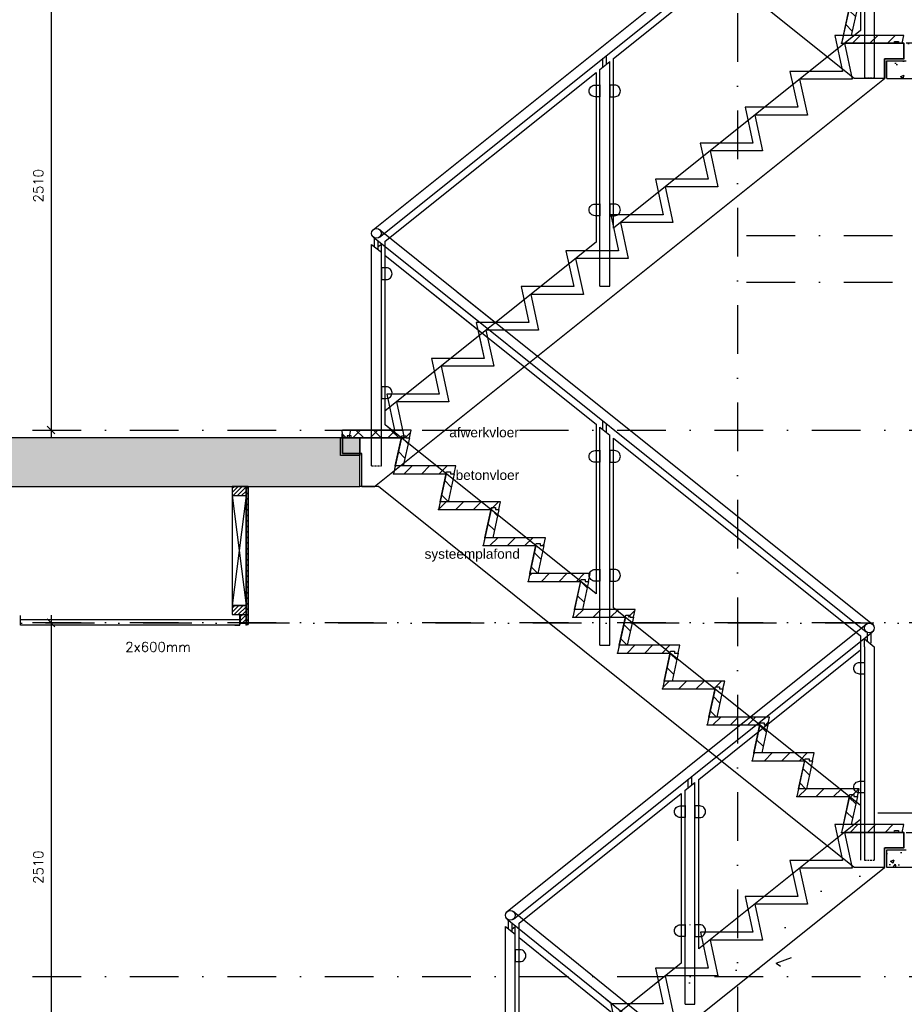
# Model space of a CAD drawing. Extents: x 0 to 317513, y 0 to 193913.
# Tile 42 of 105: x 232737 to 237278, y 96347 to 101403. Entities that reach past the tile are written whole.
import ezdxf

# ---------------------------------------------------------------- set-up
doc = ezdxf.new("R2010")
doc.units = 0
doc.header["$LTSCALE"] = 20
doc.header["$MEASUREMENT"] = 0
doc.header["$PDSIZE"] = -1
for name, pattern in [('DASHDOT', [25, 12.5, -6.25, 0, -6.25]), ('DASHED', [0.75, 0.5, -0.25]), ('DD1', [2.66667, 1.66667, -0.5, 0, -0.5]), ('HIDDEN2', [4.6875, 3.125, -1.5625])]:
    doc.linetypes.add(name, pattern=pattern)
doc.layers.get('0').update_dxf_attribs({"linetype": 'CONTINUOUS'})
doc.layers.get('DEFPOINTS').update_dxf_attribs({"linetype": 'CONTINUOUS'})
for name, color, linetype in [('00', 7, 'CONTINUOUS'), ('25', 7, 'CONTINUOUS'), ('A--01A1_ACEER', 1, 'CONTINUOUS'), ('A--124D2TRAPPEN', 4, 'CONTINUOUS'), ('A--A23--_F--3-', 9, 'CONTINUOUS'), ('A--A25--_F--3-', 9, 'CONTINUOUS'), ('A--A42--_F-23-', 9, 'CONTINUOUS'), ('A--L13A2_VLOEREN', 2, 'CONTINUOUS'), ('A--L13A2_VLOEREN1', 2, 'DASHED'), ('A--L21--_F-23-', 4, 'CONTINUOUS'), ('A--L23--', 7, 'CONTINUOUS'), ('A--L23--_F--3-', 7, 'CONTINUOUS'), ('A--L24--', 7, 'CONTINUOUS'), ('A--L24A1_TRAPPEN', 1, 'CONTINUOUS'), ('A--L24A2_TRAPPEN', 2, 'CONTINUOUS'), ('A--L24D1_TRAPPEN1', 1, 'HIDDEN2'), ('A--L25--', 7, 'CONTINUOUS'), ('A--L25--_F-23-', 7, 'CONTINUOUS'), ('A--L35-D2-_PLAFONDS', 2, 'CONTINUOUS'), ('A--L35-D4-_PLAFONDS', 4, 'CONTINUOUS'), ('A--L42--', 7, 'CONTINUOUS'), ('A--L42--_F-23-', 7, 'CONTINUOUS'), ('A--M$1A-_F123-', 1, 'CONTINUOUS'), ('A--T$1A-_F123_20', 1, 'CONTINUOUS'), ('A--T$7A8-_STRAMIEN', 8, 'DASHDOT'), ('A--T01A-25_TEKST', 2, 'CONTINUOUS'), ('STRAMIEN', 8, 'DD1'), ('X--LR---_CP', 7, 'CONTINUOUS'), ('Ztrappenrood', 1, 'CONTINUOUS')]:
    doc.layers.add(name, color=color, linetype=linetype)
doc.styles.add('ALFA-0_25', font='ROMANS')
doc.styles.add('EB2', font='ARIAL.TTF')
doc.styles.add('HIEMSTRA', font='romans.shx')
doc.dimstyles.new('STANDARD$0', dxfattribs={"dimscale": 50, "dimtxt": 2.5, "dimasz": 2, "dimexe": 2, "dimexo": 0, "dimgap": 2, "dimtad": 1, "dimdec": 0, "dimzin": 0, "dimdsep": 46, "dimtxsty": 'ALFA-0_25', "dimblk1": 'OBLIQUE', "dimblk2": 'OBLIQUE', "dimsah": 1, "dimcen": -3, "dimdle": 2, "dimclrd": 1, "dimclre": 1, "dimclrt": 2, "dimadec": 0, "dimazin": 0, "dimtfac": 0.666667, "dimtofl": 0, "dimtmove": 2, "dimatfit": 3, "dimldrblk": 'OBLIQUE', "dimfxl": 0, "dimtvp": 0.833333, "dimtolj": 1, "dimtzin": 0, "dimarcsym": 0})
pattern_1 = [(50, (150940.62, 36177.75), (182.18467, -15.93909), [19.05, -209.55]), (355, (150940.62, 36177.75), (-35.24283, 191.05664), [15.24, -167.64]), (100.451, (150955.8, 36176.42), (146.9425, 175.1167), [16.19, -178.09]), (46.1842, (150940.62, 36228.55), (271.07904, -42.04233), [28.575, -314.325]), (96.6356, (150963.2, 36225.05), (237.40423, 247.42556), [24.285, -267.135]), (351.184, (150940.62, 36228.55), (237.4046, 247.4251), [22.86, -251.46]), (21, (150966.02, 36215.85), (151.61488, -102.26552), [19.05, -209.55]), (326, (150966.02, 36215.85), (61.80203, 184.18797), [15.24, -167.64]), (71.4514, (150978.65, 36207.33), (213.4165, 81.92286), [16.19, -178.09]), (37.5, (150940.62, 36177.75), (3.088603, 84.55504), [0, -165.608, 0, -170.18, 0, -168.275]), (7.5, (150940.62, 36177.75), (66.81966, 100.180575), [0, -97.028, 0, -161.798, 0, -64.135]), (327.5, (150883.976, 36177.75), (135.590595, -5.728744), [0, -63.5, 0, -198.12, 0, -262.89]), (317.5, (150858.58, 36177.75), (148.12918, 25.42649), [0, -82.55, 0, -131.572, 0, -186.69])]
pattern_2 = [(45, (0, 0), (-10.6066, 10.6066), [])]

# ---------------------------------------------------------------- blocks, each defined once
blk = doc.blocks.new('TRAPTREDE_184_21')
at = {"layer": 'A--01A1_ACEER'}
h = blk.add_hatch(dxfattribs=at)
h.set_pattern_fill('ANSI31', color=256, scale=20, angle=90, style=0)
h.set_pattern_definition([(135, (-78993.37, -57903.14), (-44.90128, -44.90128), [])])
edge = h.paths.add_edge_path()
edge.add_line((-292.6, 0), (-310.9, 0))
edge.add_line((-310.9, 0), (-319.5, 40))
edge.add_line((-319.5, 40), (-8.6, 40))
edge.add_line((-8.6, 40), (0, 0))
edge.add_line((0, 0), (-270, 0))
at = {"layer": 'A--L24A2_TRAPPEN'}
blk.add_lwpolyline([(-270, 0), (-272.1, 10), (-292.6, 10), (-292.6, 0), (-310.9, 0), (-319.6, 40), (-8.7, 40), (0, 0)], close=True, dxfattribs=at)
at = {"layer": 'X--LR---_CP', "color": 1}
blk.add_point((0, 0), dxfattribs=at)
blk = doc.blocks.new('STOOTBORD_184_21')
at = {"layer": 'A--01A1_ACEER'}
h = blk.add_hatch(dxfattribs=at)
h.set_pattern_fill('ANSI31', color=256, scale=20, style=0)
h.set_pattern_definition([(45, (-78295.37, -60354.97), (-44.90128, 44.90128), [])])
h.paths.add_polyline_path([(0, 0), (-33.5, 154.2), (-54, 154.2), (-53.9, 144.2), (-72.2, 144.2), (-40.9, 0)])
at = {"layer": 'A--L24A2_TRAPPEN'}
blk.add_lwpolyline([(0, 0), (-33.5, 154.2), (-54, 154.2), (-53.9, 144.2), (-72.2, 144.2), (-40.9, 0)], close=True, dxfattribs=at)
at = {"layer": 'X--LR---_CP', "color": 1}
blk.add_point((0, 0), dxfattribs=at)
blk = doc.blocks.new('GLASKLEM_RECHTS')
at = {"layer": 'A--01A1_ACEER'}
blk.add_lwpolyline([(0, -60), (25, -60, 0.414214), (55, -30), (55, -30, 0.414214), (25, 0), (0, 0)], format="xyb", close=True, dxfattribs=at)
at = {"layer": 'X--LR---_CP'}
blk.add_point((0, 0), dxfattribs=at)
blk = doc.blocks.new('_OBLIQUE')
at = {"color": 0, "linetype": 'ByBlock'}
blk.add_line((-0.5, -0.5), (0.5, 0.5), dxfattribs=at)
blk = doc.blocks.new('*D232')
at = {"color": 1, "linetype": 'ByBlock'}
for p, q in [((232869.7, 98305.8), (232937.5, 98305.8)), ((232897.5, 98345.8), (232897.5, 95755.9)), ((232869.7, 95795.9), (232937.5, 95795.9))]:
    blk.add_line(p, q, dxfattribs=at)
at = {"layer": 'DEFPOINTS', "color": 0, "linetype": 'ByBlock'}
for p in [(232869.7, 98305.8), (232869.7, 95795.9), (232897.5, 95795.9)]:
    blk.add_point(p, dxfattribs=at)
at = {"color": 1, "linetype": 'ByBlock', "xscale": 40, "yscale": 40, "zscale": 40}
for p, rotation in [((232897.5, 98305.8), 90), ((232897.5, 95795.9), 270)]:
    blk.add_blockref('_OBLIQUE', p, dxfattribs=dict(at, rotation=rotation))
at = {"color": 2, "linetype": 'ByBlock', "insert": (232832.5, 97050.8), "char_height": 50, "attachment_point": 5, "rotation": 90, "style": 'ALFA-0_25'}
blk.add_mtext('\\A1;2510', dxfattribs=at)
blk = doc.blocks.new('*D233')
at = {"color": 1, "linetype": 'ByBlock'}
for p, q in [((232897.5, 101845.8), (232897.5, 99255.9)), ((232869.7, 101805.8), (232937.5, 101805.8)), ((232869.7, 99295.9), (232937.5, 99295.9))]:
    blk.add_line(p, q, dxfattribs=at)
at = {"layer": 'DEFPOINTS', "color": 0, "linetype": 'ByBlock'}
for p in [(232869.7, 101805.8), (232869.7, 99295.9), (232897.5, 99295.9)]:
    blk.add_point(p, dxfattribs=at)
at = {"color": 1, "linetype": 'ByBlock', "xscale": 40, "yscale": 40, "zscale": 40}
for p, rotation in [((232897.5, 101805.8), 90), ((232897.5, 99295.9), 270)]:
    blk.add_blockref('_OBLIQUE', p, dxfattribs=dict(at, rotation=rotation))
at = {"color": 2, "linetype": 'ByBlock', "insert": (232832.5, 100550.8), "char_height": 50, "attachment_point": 5, "rotation": 90, "style": 'ALFA-0_25'}
blk.add_mtext('\\A1;2510', dxfattribs=at)
blk = doc.blocks.new('Q020259-')
at = {"layer": 'A--A25--_F--3-'}
h = blk.add_hatch(dxfattribs=at)
h.set_pattern_fill('ALFALINE', color=256, scale=15, style=0, pattern_type=2)
h.set_pattern_definition(pattern_2)
h.paths.add_polyline_path([(0, 0), (0, 46), (28, 46), (28, 0)])
at = {"layer": 'A--L25--_F-23-', "color": 2, "linetype": 'Continuous'}
blk.add_lwpolyline([(0, 0), (0, 46), (28, 46), (28, 0)], close=True, dxfattribs=at)
at = {"layer": 'X--LR---_CP'}
for p in [(0, 0), (0, 0), (28, 0)]:
    blk.add_point(p, dxfattribs=at)
blk = doc.blocks.new('Q020279-')
at = {"layer": 'A--A25--_F--3-'}
h = blk.add_hatch(dxfattribs=at)
h.set_pattern_fill('ALFALINE', color=256, scale=15, style=0, pattern_type=2)
h.set_pattern_definition(pattern_2)
h.paths.add_polyline_path([(0, 0), (0, 71), (46, 71), (46, 0)])
at = {"layer": 'A--L25--_F-23-', "color": 2, "linetype": 'Continuous'}
blk.add_lwpolyline([(0, 0), (0, 71), (46, 71), (46, 0)], close=True, dxfattribs=at)
at = {"layer": 'X--LR---_CP'}
for p in [(0, 0), (0, 0), (46, 0)]:
    blk.add_point(p, dxfattribs=at)
blk = doc.blocks.new('*U879')
at = {"layer": 'A--A42--_F-23-', "linetype": 'Continuous'}
h = blk.add_hatch(dxfattribs=at)
h.set_pattern_fill('ALFALINE', color=256, scale=40, style=0)
h.set_pattern_definition([(45, (-233903.802, -99005.898), (-28.284271, 28.284271), [])])
h.paths.add_polyline_path([(0, 0), (5, 0), (5, -708), (0, -708), (-5, -708), (-5, 0)])
at = {"layer": 'A--L42--_F-23-', "color": 2, "linetype": 'Continuous'}
for points in [[(0, 0), (-5, 0), (-5, -708), (0, -708)], [(0, 0), (5, 0), (5, -708), (0, -708)]]:
    blk.add_lwpolyline(points, dxfattribs=at)
blk = doc.blocks.new('*U878')
at = {"layer": 'A--A42--_F-23-', "linetype": 'Continuous'}
h = blk.add_hatch(dxfattribs=at)
h.set_pattern_fill('ALFALINE', color=256, scale=40, style=0)
h.set_pattern_definition([(45, (-233903.802, -98297.85), (-28.284271, 28.284271), [])])
h.paths.add_polyline_path([(0, 0), (-5, 0), (-5, 708), (0, 708), (5, 708), (5, 0)])
at = {"layer": 'A--L42--_F-23-', "color": 2, "linetype": 'Continuous'}
for points in [[(0, 0), (-5, 0), (-5, 708), (0, 708)], [(0, 0), (5, 0), (5, 708), (0, 708)]]:
    blk.add_lwpolyline(points, dxfattribs=at)
blk = doc.blocks.new('*U875')
at = {"layer": 'A--L23--_F--3-', "color": 2, "linetype": 'Continuous'}
blk.add_lwpolyline([(0, 0), (0, -20), (-14053.4, -20), (-14053.4, 0)], dxfattribs=at)

msp = doc.modelspace()

# ---------------------------------------------------------------- hatches: boundary and pattern name
at = {"layer": 'A--01A1_ACEER'}
h = msp.add_hatch(dxfattribs=at)
h.set_pattern_fill('AR-CONC', color=256, style=0)
h.set_pattern_definition(pattern_1)
h.paths.add_polyline_path([(238247.3, 101282.2), (238247.3, 101102.2), (237187.6, 101102.2), (237187.6, 101192.2), (237287.6, 101192.2), (237287.6, 101282.2)])
h.paths.add_polyline_path([(238247.3, 101102.2), (238247.3, 101282.2), (238432.3, 101282.2), (238432.3, 101102.2)])
h = msp.add_hatch(dxfattribs=at)
h.set_pattern_fill('AR-CONC', color=256, scale=5, style=0)
h.set_pattern_definition([(50, (154940.2, 36177.75), (910.9233, -79.6954), [95.25, -1047.75]), (355, (154940.2, 36177.75), (-176.214, 955.283), [76.2, -838.2]), (100.451, (155016.1, 36171.1), (734.7125, 875.5834), [80.95, -890.45]), (46.1842, (154940.2, 36431.8), (1355.395, -210.212), [142.875, -1571.625]), (96.6356, (155053.2, 36414.2), (1187.021, 1237.128), [121.425, -1335.675]), (351.184, (154940.2, 36431.8), (1187.023, 1237.126), [114.3, -1257.3]), (21, (155067.2, 36368.25), (758.0744, -511.3276), [95.25, -1047.75]), (326, (155067.2, 36368.25), (309.01, 920.94), [76.2, -838.2]), (71.4514, (155130.4, 36325.6), (1067.0825, 409.614), [80.95, -890.45]), (37.5, (154940.2, 36177.75), (15.443, 422.7752), [0, -828.04, 0, -850.9, 0, -841.375]), (7.5, (154940.2, 36177.75), (334.0983, 500.9029), [0, -485.14, 0, -808.99, 0, -320.675]), (327.5, (154657, 36177.75), (677.953, -28.6437), [0, -317.5, 0, -990.6, 0, -1314.45]), (317.5, (154530, 36177.75), (740.646, 127.1325), [0, -412.75, 0, -657.86, 0, -933.45])])
h.paths.add_polyline_path([(235420, 95755.9), (235419.1, 95755.9)], flags=16)
edge = h.paths.add_edge_path()
edge.add_line((235092.8, 95505.9), (235092.8, 95505.9))
edge.add_line((235092.8, 95505.9), (235347.6, 95505.9))
edge.add_line((235347.6, 95505.9), (237187.6, 96979.6))
edge.add_line((235092.8, 95505.9), (235092.8, 95675.9))
edge.add_line((234992.8, 95675.9), (235092.8, 95675.9))
edge.add_line((234992.8, 95675.9), (234992.8, 95755.9))
edge.add_line((237187.6, 96979.6), (237187.6, 97149.6))
edge.add_line((237287.6, 97149.6), (237187.6, 97149.6))
edge.add_line((237287.6, 97149.6), (237287.6, 97229.6))
h = msp.add_hatch(dxfattribs=at)
h.set_pattern_fill('AR-CONC', color=256, style=0)
h.set_pattern_definition(pattern_1)
h.paths.add_polyline_path([(238192.3, 97049.6), (238192.3, 97229.6), (237287.4, 97229.6), (237287.4, 97139.6), (237187.4, 97139.6), (237187.4, 97049.6)])
at = {"layer": 'A--A23--_F--3-'}
h = msp.add_hatch(dxfattribs=at)
h.set_pattern_fill('ALFABET', color=256, scale=20, angle=1, style=0, pattern_type=2)
h.set_pattern_definition([(46, (155667.74, 3500), (-86.32078, 83.359), []), (51, (155667.74, 3500), (143.64922, -10.04493), [15, -165]), (356, (155667.74, 3500), (-30.37155, 149.9312), [12, -132]), (101.4514, (155679.71, 3499.16), (113.27778, 139.88618), [12.74804, -140.22842]), (47.1842, (155667.04, 3540), (213.99344, -29.37358), [22.5, -247.5]), (97.6356, (155684.88, 3537.55), (183.50393, 198.05632), [19.12206, -210.3426]), (352.1842, (155667.04, 3540), (183.50378, 198.05647), [18, -198]), (22, (155687.21, 3530.34), (120.76856, -78.42802), [15, -165]), (327, (155687.21, 3530.34), (46.12453, 145.8572), [12, -132]), (72.4514, (155697.28, 3523.81), (166.89315, 67.42906), [12.74804, -140.22842]), (38.5, (155667.74, 3500), (1.26964, 66.611074), [0, -130.4, 0, -134, 0, -132.5]), (8.5, (155667.74, 3500), (51.229207, 79.788568), [0, -76.4, 0, -127.4, 0, -50.5]), (328.5, (155623.15, 3499.22), (106.826954, -2.64699), [0, -50, 0, -156, 0, -207]), (318.5, (155603.15, 3498.87), (116.270055, 22.05355), [0, -65, 0, -103.6, 0, -147]), (318.5, (155603.15, 3498.87), (116.270055, 22.05355), [0, -65, 0, -103.6, 0, -147])])
h.paths.add_polyline_path([(209240.2, 99005.9), (234483.3, 99005.9), (234483.2, 99255.9), (209240.2, 99255.9)])

# ---------------------------------------------------------------- linework, layer by layer
at = {"layer": 'A--01A1_ACEER', "color": 1}
for p, q in [((234383.2, 99255.9), (234393.2, 99255.9)), ((234383.2, 99165.9), (234383.2, 99255.9)), ((234393.2, 99255.9), (234399.4, 99255.9)), ((234393.2, 99175.9), (234393.2, 99255.9)), ((234393.2, 99255.9), (234393.2, 99175.9)), ((234417.7, 99255.9), (234426.1, 99255.9)), ((234483.2, 99165.9), (234383.2, 99165.9)), ((234483.2, 99175.9), (234393.2, 99175.9)), ((234393.2, 99175.9), (234483.2, 99175.9))]:
    msp.add_line(p, q, dxfattribs=at)
at = {"layer": 'A--01A1_ACEER', "color": 2}
for p, q in [((234399.4, 99255.9), (234399.4, 99255.9)), ((234399.4, 99255.9), (234417.7, 99255.9)), ((234417.7, 99255.9), (234417.7, 99255.9)), ((234426.1, 99255.9), (234440.3, 99255.9)), ((234440.3, 99255.9), (234440.3, 99255.9)), ((234440.3, 99255.9), (234468.3, 99255.9)), ((234468.3, 99255.9), (234468.3, 99255.9))]:
    msp.add_line(p, q, dxfattribs=at)
at = {"layer": 'A--01A1_ACEER', "color": 4}
for p, q in [((234468.3, 99255.9), (234483.2, 99255.9)), ((234483.2, 99255.9), (234483.2, 99175.9)), ((234483.2, 99175.9), (234483.2, 99165.9))]:
    msp.add_line(p, q, dxfattribs=at)
at = {"layer": 'A--01A1_ACEER'}
for p, q in [((234480.7, 99026.5), (234480.7, 99026.5)), ((233827.8, 98959.9), (233898.8, 98394.9)), ((233898.8, 98959.9), (233827.8, 98394.9)), ((237141, 97329.6), (238192.3, 97329.6))]:
    msp.add_line(p, q, dxfattribs=at)
msp.add_lwpolyline([(234593.2, 99458.3), (234618.2, 99458.3, 0.414214), (234648.2, 99488.3), (234648.2, 99488.3, 0.414214), (234618.2, 99518.3), (234593.2, 99518.3)], format="xyb", close=True, dxfattribs=at)
msp.add_lwpolyline([(234593.2, 99458.3), (234618.2, 99458.3, 0.414214), (234648.2, 99488.3), (234648.2, 99488.3, 0.414214), (234618.2, 99518.3), (234593.2, 99518.3)], format="xyb", close=True, dxfattribs=at)
msp.add_lwpolyline([(233898.8, 99005.9), (233827.8, 99005.9), (233827.8, 98394.9), (233898.8, 98394.9)], close=True, dxfattribs=at)
at = {"layer": 'A--124D2TRAPPEN'}
for p, q in [((237177.6, 101102.2), (237020.9, 101102.1)), ((237177.4, 97049.6), (237020.9, 97049.6))]:
    msp.add_line(p, q, dxfattribs=at)
for points in [[(235168.3, 102755.9), (235386.1, 102755.9), (235346.1, 102571.6), (235616.1, 102571.6), (235576.1, 102387.4), (235846.1, 102387.4), (235806.1, 102203.2), (236076.1, 102203.2), (236036.1, 102019), (236306.1, 102019), (236266.1, 101834.8), (236536.1, 101834.8), (236496.1, 101650.6), (236766.1, 101650.6), (236726.1, 101466.4), (236996.1, 101466.4), (236956.1, 101282.2), (237277.6, 101282.2)], [(237020.9, 101102.1), (235268.3, 102505.9), (235268.3, 102505.9)], [(237187.6, 101102.2), (237187.6, 101102.2), (238432.3, 101102.2), (238432.3, 101282.2), (237287.6, 101282.2)], [(234578.3, 99005.9), (234483.2, 99005.9), (234483.2, 99255.9), (234468.3, 99255.9), (234468.3, 99255.9)], [(234478.3, 99255.9), (234696.1, 99255.9), (234656.1, 99071.7), (234926.1, 99071.7), (234886.2, 98887.5), (235156.2, 98887.5), (235116.2, 98703.3), (235386.2, 98703.3), (235346.2, 98519), (235616.2, 98519), (235576.1, 98334.8), (235846.1, 98334.8), (235806.1, 98150.6), (236076.1, 98150.6), (236036.1, 97966.4), (236306.1, 97966.4), (236266.2, 97782.2), (236535.8, 97782.2), (236496.1, 97598), (236766.1, 97598), (236726.1, 97413.8), (236996.1, 97413.8), (236956.1, 97229.6), (237277.4, 97229.6)], [(237020.9, 97049.6), (234578.3, 99005.9)], [(237287.4, 97229.6), (237287.4, 97229.6), (237287.4, 97229.6), (237287.4, 97229.6), (238192.3, 97229.6), (238192.3, 97049.6), (237187.4, 97049.6)]]:
    msp.add_lwpolyline(points, dxfattribs=at)
at = {"layer": 'A--L13A2_VLOEREN'}
for p, q in [((237073.2, 102235.4), (237073.2, 101104.8)), ((237123.2, 102235.4), (237123.2, 101104.8)), ((234583.9, 100325.5), (235179.8, 99848.2)), ((234552.6, 100286.5), (235078.5, 99865.3)), ((234558.7, 100236.8), (234558.7, 100281.6)), ((234543.2, 99112.6), (234543.2, 100249.2)), ((234543.2, 100249.2), (234593.2, 100209.1)), ((234577.7, 100221.5), (234577.7, 100266.4)), ((234593.2, 99112.6), (234593.2, 100209.1)), ((234982.7, 100006.1), (237113.8, 98299.3)), ((234980.6, 99943.7), (237082.5, 98260.3)), ((235730.8, 99298.1), (235730.8, 99342.9)), ((235749.8, 99282.8), (235749.8, 99327.7)), ((235715.3, 98191.6), (235715.3, 99310.5)), ((235715.3, 99310.5), (235765.3, 99270.4)), ((235765.3, 98191.6), (235765.3, 99270.4)), ((237088.6, 98210.1), (237088.6, 98255.4)), ((237107.6, 98201), (237107.6, 98255.4)), ((237053.1, 98239), (237053.1, 97086.4)), ((237073.1, 98182.9), (237073.1, 98222.9)), ((237073.1, 98222.9), (237123.1, 98182.9)), ((235715.3, 98191.6), (235765.3, 98191.6)), ((237073.1, 98182.9), (237073.1, 97086.4)), ((237123.1, 98182.9), (237123.1, 97086.4)), ((235271.2, 96823.3), (236077.9, 96170.5)), ((235230.5, 95610.5), (235230.5, 96746.9)), ((235230.5, 96746.9), (235280.5, 96706.4)), ((235239.7, 96784.5), (235778.4, 96348.5)), ((235245.9, 96734.4), (235245.9, 96779.4)), ((235264.9, 96718.9), (235264.9, 96764.1)), ((235280.5, 95610.5), (235280.5, 96706.4)), ((235745.4, 96375.3), (237078.6, 95296.4))]:
    msp.add_line(p, q, dxfattribs=at)
for centre in [(234568.2, 100306), (237098.1, 98279.8), (235255.4, 96803.9)]:
    msp.add_circle(centre, 25, dxfattribs=at)
at = {"layer": 'A--L13A2_VLOEREN1'}
for p, q in [((237073.2, 101104.8), (237123.2, 101104.8)), ((234543.2, 99112.6), (234593.2, 99112.6)), ((234543.2, 99112.6), (234593.2, 99112.6)), ((237073.1, 97086.4), (237123.1, 97086.4))]:
    msp.add_line(p, q, dxfattribs=at)
at = {"layer": 'A--L21--_F-23-', "linetype": 'Continuous'}
msp.add_lwpolyline([(209240.2, 99005.9), (234483.3, 99005.9), (234483.2, 99255.9), (209240.2, 99255.9)], close=True, dxfattribs=at)
at = {"layer": 'A--L24A1_TRAPPEN'}
for p, q in [((234593.2, 100249.2), (234577.7, 100236.8)), ((234593.2, 100209.1), (234593.2, 100249.2)), ((235264.9, 96734.6), (235280.5, 96747.1)), ((235280.5, 96706.4), (235280.5, 96747.1))]:
    msp.add_line(p, q, dxfattribs=at)
at = {"layer": 'A--L24A1_TRAPPEN', "linetype": 'Continuous'}
for p, q in [((236168.4, 97458.3), (236168.4, 97503.1)), ((236187.4, 97473.5), (236187.4, 97518.3)), ((236152.9, 97445.9), (236202.9, 97485.9))]:
    msp.add_line(p, q, dxfattribs=at)
at = {"layer": 'A--L24A1_TRAPPEN'}
for points in [[(234613.2, 100193.1), (235695.3, 99326.5), (235695.3, 98455.7), (234613.2, 99322.3)], [(234613.2, 100193.1), (235088.5, 99812.5), (235120.7, 99664.3), (234850.7, 99664.3), (234890.7, 99480.1), (234620.7, 99480.1), (234660.7, 99295.9), (234646.2, 99295.9), (234613.2, 99322.3)], [(235785.3, 99254.4), (237053.1, 98239), (237053.1, 97368.1), (235785.3, 98383.6)], [(235300.5, 96690.2), (236129.7, 96019.3), (236129.7, 95148.6), (235300.5, 95819.6)]]:
    msp.add_lwpolyline(points, close=True, dxfattribs=at)
for points in [[(234493.2, 99005.9), (234493.2, 99175.9), (234393.2, 99175.9), (234393.2, 99255.9)], [(234493.2, 99005.9), (234493.2, 99175.9), (234393.2, 99175.9), (234393.2, 99255.9)], [(236536.1, 97782.1), (236496.1, 97598), (236766.1, 97598), (236726.1, 97413.8), (236996.1, 97413.8), (236956.1, 97229.6), (237269, 97229.6), (237269, 97229.6), (237269, 97229.6), (237269, 97229.6), (237269, 97229.6), (237269, 97229.6), (237269, 97229.6), (237269, 97229.6), (237269, 97229.6), (237269, 97229.6), (237269, 97229.6)]]:
    msp.add_lwpolyline(points, dxfattribs=at)
at = {"layer": 'A--L24A2_TRAPPEN'}
for points in [[(234440.3, 99255.9), (234438.2, 99265.9), (234417.7, 99265.9), (234417.7, 99255.9), (234399.4, 99255.9), (234390.7, 99295.9), (234701.6, 99295.9), (234710.3, 99255.9)], [(234696.1, 99255.9), (234698.3, 99265.9), (234718.8, 99265.9), (234718.8, 99255.9), (234737.1, 99255.9), (234745.7, 99295.9), (234434.8, 99295.9), (234426.1, 99255.9)], [(234664.8, 99111.7), (234698.3, 99265.9), (234718.8, 99265.9), (234718.8, 99255.9), (234737.1, 99255.9), (234705.8, 99111.7)], [(234926.1, 99071.7), (234928.3, 99081.7), (234948.8, 99081.7), (234948.8, 99071.7), (234967.1, 99071.7), (234975.7, 99111.7), (234664.8, 99111.7), (234656.1, 99071.7)]]:
    msp.add_lwpolyline(points, close=True, dxfattribs=at)
at = {"layer": 'A--L24D1_TRAPPEN1', "linetype": 'Continuous'}
for p, q in [((234552.6, 100325.5), (237082.6, 102351.8)), ((234583.9, 100286.5), (237113.8, 102312.8)), ((235715.3, 101147.8), (235765.3, 101187.9)), ((235730.8, 101160.2), (235730.8, 101205.1)), ((235749.8, 101175.5), (235749.8, 101220.3)), ((235765.3, 100034.9), (235765.3, 101187.9)), ((235715.3, 100034.9), (235715.3, 101147.8)), ((235715.3, 100034.9), (235765.3, 100034.9)), ((235239.8, 96823.4), (237082.5, 98299.3)), ((235271.1, 96784.4), (237113.8, 98260.3)), ((236152.9, 96347.7), (236152.9, 97445.9)), ((236202.9, 96347.7), (236202.9, 97485.9)), ((236152.9, 96347.7), (236202.9, 96347.7))]:
    msp.add_line(p, q, dxfattribs=at)
for points in [[(235785.3, 101203.9), (237053.2, 102219.4), (237053.2, 101348.6), (235785.3, 100333.1)], [(234613.2, 100265.2), (235695.3, 101131.8), (235695.3, 100261), (234613.2, 99394.4)], [(236222.9, 97501.9), (237053.1, 98166.9), (237053.1, 97295.9), (236222.9, 96631)], [(235300.5, 96763.1), (236132.9, 97429.9), (236132.9, 96558.9), (235300.5, 95892.2)]]:
    msp.add_lwpolyline(points, close=True, dxfattribs=at)
for points in [[(237275.5, 101322.2), (236920.6, 101322.2), (236960.7, 101138), (236690.6, 101138), (236730.7, 100953.8), (236460.6, 100953.8), (236500.6, 100769.5), (236230.6, 100769.5), (236270.7, 100585.3), (236000.6, 100585.3), (236040.6, 100401.1), (235770.6, 100401.1), (235810.7, 100216.9), (235540.6, 100216.9), (235580.6, 100032.7), (235310.6, 100032.7), (235350.6, 99848.5), (235080.6, 99848.5), (235120.6, 99664.3), (234850.6, 99664.3), (234890.7, 99480.1), (234620.6, 99480.1), (234660.7, 99295.9), (234393.2, 99295.9)], [(237275.5, 101282.2), (237275.5, 101282.2), (237275.5, 101282.2), (237275.5, 101282.2), (236970.3, 101282.2), (237010.3, 101098), (236740.3, 101098), (236780.3, 100913.8), (236510.2, 100913.8), (236550.3, 100729.5), (236280.3, 100729.5), (236320.3, 100545.3), (236050.2, 100545.3), (236090.3, 100361.1), (235820.3, 100361.1), (235860.3, 100176.9), (235590.2, 100176.9), (235630.3, 99992.7), (235360.2, 99992.7), (235400.3, 99808.5), (235130.2, 99808.5), (235170.3, 99624.3), (234900.3, 99624.3), (234940.3, 99440.1), (234670.3, 99440.1), (234710.3, 99255.9), (234710.3, 99255.9), (234393.2, 99255.9), (234393.2, 99255.9)], [(234493.2, 99005.9), (234493.2, 99005.9), (234493.2, 99005.9), (234493.2, 99005.9), (234558.2, 99005.9), (234558.2, 99005.9), (234558.2, 99005.9), (234558.2, 99005.9), (234558.2, 99005.9), (234558.2, 99005.9), (237175.5, 101102.2), (237175.5, 101102.2)], [(237147.2, 97269.6), (236920.6, 97269.6), (236960.5, 97085.3), (236690.5, 97085.3), (236730.5, 96901.1), (236460.6, 96901.1), (236500.6, 96716.9), (236230.7, 96716.9), (236270.7, 96532.7), (236000.7, 96532.7), (236040.6, 96348.5), (235770.6, 96348.5), (235810.5, 96164.3), (235540.7, 96164.3), (235580.6, 95980.1), (235310.7, 95980.1), (235350.6, 95795.9), (235139.2, 95795.9)], [(235248, 95505.9), (237175.4, 97049.6), (237175.4, 97149.6), (237275.4, 97149.6), (237275.4, 97229.6)], [(237275.4, 97229.6), (237275.4, 97229.6), (237275.4, 97229.6), (237275.4, 97229.6), (236970.2, 97229.6), (237010.1, 97045.3), (236740.1, 97045.3), (236780.1, 96861.1), (236510.2, 96861.1), (236550.3, 96676.9), (236280.3, 96676.9), (236320.3, 96492.7), (236050.3, 96492.7), (236090.2, 96308.5)], [(236176.8, 96757.3), (236176.8, 96753.3)]]:
    msp.add_lwpolyline(points, dxfattribs=at)
at = {"layer": 'A--L35-D2-_PLAFONDS'}
for points in [[(233866.6, 98320.8), (232740.2, 98320.8)], [(232740.2, 98295.8), (233866.6, 98295.8)]]:
    msp.add_lwpolyline(points, dxfattribs=at)
at = {"layer": 'A--L35-D4-_PLAFONDS'}
for p, q in [((232740.2, 98293.8), (232740.2, 98343.8)), ((232740.2, 98293.8), (232740.2, 98343.8)), ((233866.6, 98295.8), (233866.6, 98345.8)), ((233866.6, 98295.8), (233866.6, 98345.8)), ((233866.6, 98293.8), (233866.6, 98343.8)), ((233866.6, 98293.8), (233866.6, 98343.8)), ((232765.2, 98293.8), (232740.2, 98293.8)), ((232765.2, 98293.8), (232740.2, 98293.8)), ((233841.6, 98295.8), (233866.6, 98295.8)), ((233841.6, 98295.8), (233866.6, 98295.8)), ((233841.6, 98293.8), (233866.6, 98293.8)), ((233841.6, 98293.8), (233866.6, 98293.8))]:
    msp.add_line(p, q, dxfattribs=at)
at = {"layer": 'A--T$7A8-_STRAMIEN', "color": 8}
msp.add_line((246123.5, 98304.4), (144211.7, 98304.4), dxfattribs=at)
at = {"layer": 'STRAMIEN', "linetype": 'DASHDOT'}
for p, q in [((236422.3, 109939.1), (236422.3, 90566.6)), ((236467.3, 100295.9), (241970.6, 100295.9)), ((236467.3, 100055.9), (241970.6, 100055.9)), ((139283.9, 99295.9), (241970.6, 99295.9)), ((139283.9, 98307.9), (241970.6, 98307.9)), ((139283.9, 96489.1), (241970.6, 96489.1))]:
    msp.add_line(p, q, dxfattribs=at)
at = {"layer": 'X--LR---_CP'}
for p in [(234593.2, 99518.3), (234593.2, 99518.3), (233898.8, 98295.8), (233898.8, 98295.8), (233898.8, 98295.8)]:
    msp.add_point(p, dxfattribs=at)
at = {"layer": 'X--LR---_CP', "color": 1}
for p in [(234426.1, 99255.9), (234710.3, 99255.9), (234664.8, 99111.7), (234656.1, 99071.7)]:
    msp.add_point(p, dxfattribs=at)
at = {"layer": 'Ztrappenrood'}
for p, q in [((237275.5, 101202.2), (237275.5, 101282.2)), ((237277.6, 101202.2), (237277.6, 101282.2)), ((237175.5, 101102.2), (237175.5, 101202.2)), ((237275.5, 101202.2), (237175.5, 101202.2)), ((237177.6, 101202.2), (237277.6, 101202.2)), ((237177.6, 101102.2), (237177.6, 101202.2)), ((237185.5, 101102.2), (237185.5, 101192.2)), ((237185.5, 101192.2), (237285.5, 101192.2)), ((237187.6, 101102.2), (237187.6, 101192.2)), ((237187.6, 101192.2), (237287.6, 101192.2)), ((234383.2, 99165.9), (234383.2, 99255.9)), ((234383.2, 99165.9), (234383.2, 99255.9)), ((234393.2, 99175.9), (234393.2, 99255.9)), ((234393.2, 99175.9), (234393.2, 99255.9)), ((234483.2, 99165.9), (234383.2, 99165.9)), ((234483.2, 99165.9), (234383.2, 99165.9)), ((234393.2, 99175.9), (234493.2, 99175.9)), ((234393.2, 99175.9), (234493.2, 99175.9)), ((234483.2, 99005.9), (234483.2, 99165.9)), ((234483.2, 99005.9), (234483.2, 99165.9)), ((234493.2, 99005.9), (234493.2, 99175.9)), ((237277.4, 97149.6), (237277.4, 97229.6)), ((237277.4, 97149.6), (237177.4, 97149.6)), ((237187.4, 97049.6), (237187.4, 97139.6)), ((237187.4, 97139.6), (237287.4, 97139.6))]:
    msp.add_line(p, q, dxfattribs=at)
msp.add_lwpolyline([(237177.4, 97049.6), (237177.4, 97149.6)], dxfattribs=at)

# ---------------------------------------------------------------- block references
at = {"layer": '00'}
for p in [(234593.2, 100128.9), (234593.2, 99518.3), (234593.2, 99518.3), (235765.3, 99190.2), (235765.3, 98579.6), (235280.5, 96626.7)]:
    msp.add_blockref('GLASKLEM_RECHTS', p, dxfattribs=at)
at = {"layer": '00', "xscale": -1}
for p in [(235715.3, 99190.2), (235715.3, 98579.6), (237073.1, 98102.7), (237073.1, 97492)]:
    msp.add_blockref('GLASKLEM_RECHTS', p, dxfattribs=at)
at = {"layer": '25', "xscale": -1, "rotation": 90}
for p in [(233898.8, 99005.9), (233898.8, 98394.9)]:
    msp.add_blockref('Q020279-', p, dxfattribs=at)
at = {"layer": 'A--L23--'}
msp.add_blockref('*U875', (234390.7, 99275.9), dxfattribs=at)
at = {"layer": 'A--L24--', "xscale": -1}
for name, p in [('STOOTBORD_184_21', (236964.8, 101322.2)), ('TRAPTREDE_184_21', (236956.1, 101282.2)), ('TRAPTREDE_184_21', (234426.1, 99255.9)), ('STOOTBORD_184_21', (234664.8, 99111.7)), ('TRAPTREDE_184_21', (234656.1, 99071.7)), ('STOOTBORD_184_21', (234894.8, 98927.5)), ('TRAPTREDE_184_21', (234886.1, 98887.5)), ('STOOTBORD_184_21', (235124.8, 98743.3)), ('TRAPTREDE_184_21', (235116.1, 98703.3)), ('STOOTBORD_184_21', (235354.8, 98559)), ('TRAPTREDE_184_21', (235346.1, 98519)), ('STOOTBORD_184_21', (235584.8, 98374.8)), ('TRAPTREDE_184_21', (235576.1, 98334.8)), ('STOOTBORD_184_21', (235814.8, 98190.6)), ('TRAPTREDE_184_21', (235806.1, 98150.6)), ('STOOTBORD_184_21', (236044.8, 98006.4)), ('TRAPTREDE_184_21', (236036.1, 97966.4)), ('STOOTBORD_184_21', (236274.8, 97822.2)), ('TRAPTREDE_184_21', (236266.1, 97782.2)), ('STOOTBORD_184_21', (236504.8, 97638)), ('TRAPTREDE_184_21', (236496.1, 97598)), ('STOOTBORD_184_21', (236734.8, 97453.8)), ('TRAPTREDE_184_21', (236726.1, 97413.8)), ('STOOTBORD_184_21', (236964.8, 97269.6)), ('TRAPTREDE_184_21', (236956.1, 97229.6))]:
    msp.add_blockref(name, p, dxfattribs=at)
at = {"layer": 'A--L24--'}
msp.add_blockref('TRAPTREDE_184_21', (234710.3, 99255.9), dxfattribs=at)
at = {"layer": 'A--L24A1_TRAPPEN'}
msp.add_blockref('GLASKLEM_RECHTS', (234593.2, 100128.9), dxfattribs=at)
at = {"layer": 'A--L24D1_TRAPPEN1', "linetype": 'Continuous', "xscale": -1}
for p in [(235715.3, 101067.6), (235715.3, 100456.9), (236152.9, 97365.7), (236152.9, 96755)]:
    msp.add_blockref('GLASKLEM_RECHTS', p, dxfattribs=at)
at = {"layer": 'A--L24D1_TRAPPEN1', "linetype": 'Continuous'}
for p in [(235765.3, 101067.6), (235765.3, 100456.9), (236202.9, 97365.7), (236202.9, 96755)]:
    msp.add_blockref('GLASKLEM_RECHTS', p, dxfattribs=at)
at = {"layer": 'A--L24D1_TRAPPEN1'}
msp.add_blockref('GLASKLEM_RECHTS', (235280.5, 96626.7), dxfattribs=at)
at = {"layer": 'A--L25--'}
msp.add_blockref('Q020259-', (233870.8, 98302.9), dxfattribs=at)
msp.add_blockref('Q020259-', (233870.8, 98302.9), dxfattribs=at)
at = {"layer": 'A--L42--'}
for name, p in [('*U879', (233903.8, 99005.9)), ('*U878', (233903.8, 98297.8))]:
    msp.add_blockref(name, p, dxfattribs=at)

# ---------------------------------------------------------------- texts
at = {"layer": 'A--T$1A-_F123_20', "style": 'EB2'}
for s, p in [('afwerkvloer ', (234941.7, 99258.9)), ('betonvloer', (234974.7, 99039.7)), ('systeemplafond', (234815.2, 98635.1))]:
    msp.add_text(s, height=50, dxfattribs=at).set_placement(p)
at = {"layer": 'A--T01A-25_TEKST', "style": 'HIEMSTRA'}
msp.add_text('2x600mm', height=50, dxfattribs=at).set_placement((233278.9, 98157.3))

# ---------------------------------------------------------------- dimensions: what is measured, and where the dimension line sits
at = {"layer": 'A--M$1A-_F123-'}
for base, p1, p2, picture, middle in [((232897.5, 99295.9), (232869.7, 101805.8), (232869.7, 99295.9), '*D233', (232832.5, 100550.8)), ((232897.5, 95795.9), (232869.7, 98305.8), (232869.7, 95795.9), '*D232', (232832.5, 97050.8))]:
    dim = msp.add_linear_dim(base=base, p1=p1, p2=p2, angle=270, dimstyle='STANDARD$0', override={"dimscale": 20, "dimclrt": 2, "dimtix": 0, "dimtofl": 0}, dxfattribs=at)
    dim.commit()
    dim.dimension.update_dxf_attribs({"geometry": picture, "text_midpoint": middle})

doc.saveas('drawing.dxf')
